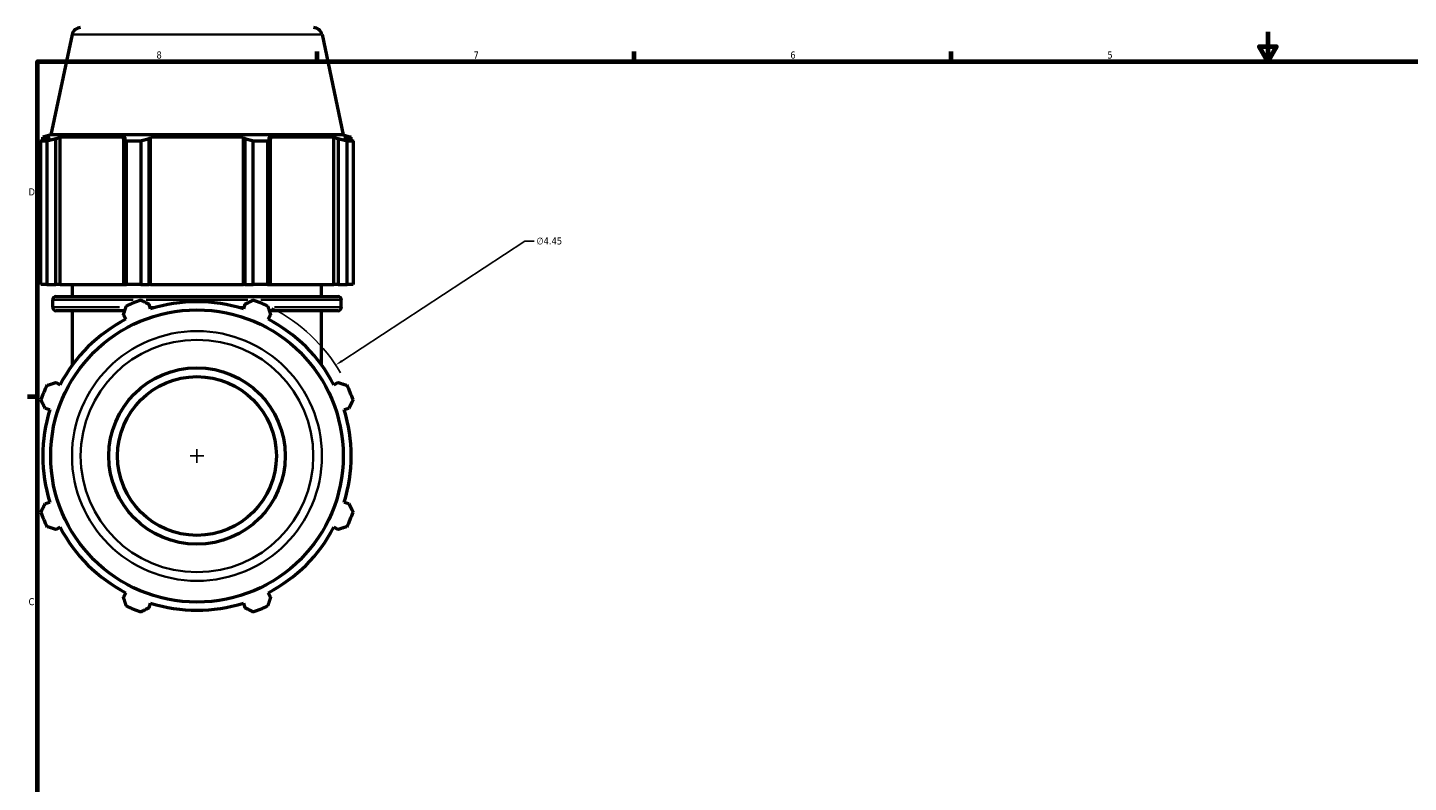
# Model space of a CAD drawing. Header units: inches. Extents: x 0.1 to 65.6, y -23.5 to 46.8.
# Tile 2 of 8: x 0.4 to 18.9, y 11.3 to 21.5. Entities that reach past the tile are written whole.
import ezdxf

# ---------------------------------------------------------------- set-up
doc = ezdxf.new("R2010")
doc.units = ezdxf.units.IN
doc.header["$MEASUREMENT"] = 0
for name, color, linetype, lineweight in [('Border (ANSI)', 7, 'Continuous', 70), ('Dimension (ANSI)', 7, 'Continuous', 25), ('Visible (ANSI)', 7, 'Continuous', 50), ('Visible Narrow (ANSI)', 7, 'Continuous', 35)]:
    doc.layers.add(name, color=color, linetype=linetype, lineweight=lineweight)
doc.styles.add('Note Text (ANSI)', font='tahoma.ttf')
doc.dimstyles.new('Default (ANSI)', dxfattribs={"dimtxt": 0.094488, "dimasz": 0.098425, "dimexe": 0.125, "dimexo": 0.0625, "dimgap": 0.031496, "dimtad": 0, "dimtih": 1, "dimtoh": 1, "dimrnd": 1e-08, "dimzin": 4, "dimdsep": 46, "dimtxsty": 'Note Text (ANSI)', "dimcen": 0.09, "dimdle": 0.393701, "dimclrd": 256, "dimclre": 256, "dimclrt": 5, "dimadec": 0, "dimazin": 1, "dimtfac": 1, "dimtofl": 0, "dimtmove": 0, "dimatfit": 3, "dimfxl": 1, "dimtolj": 1, "dimtzin": 4, "dimlwd": -1, "dimlwe": -1, "dimarcsym": 0})

# ---------------------------------------------------------------- blocks, each defined once
blk = doc.blocks.new('Borders Default Border')
at = {"layer": 'Border (ANSI)'}
for p, q in [((4.25, 21), (4.25, 21.134)), ((8.5, 21), (8.5, 21.134)), ((12.75, 21), (12.75, 21.134)), ((0.5, 16.5), (0.366, 16.5))]:
    blk.add_line(p, q, dxfattribs=at)
at = {"layer": 'Border (ANSI)', "flags": 128}
for points in [[(17, 21.4), (17, 21), (16.885, 21.2), (17.115, 21.2), (17, 21)], [(0.5, 1), (0.5, 21), (33.5, 21), (33.5, 1), (0.5, 1)]]:
    blk.add_lwpolyline(points, dxfattribs=at)
at = {"layer": 'Border (ANSI)', "color": 5, "true_color": 0x0000ff, "char_height": 0.0945, "attachment_point": 7, "style": 'Note Text (ANSI)'}
for s, insert in [('8', (2.094, 21.038)), ('7', (6.346, 21.04)), ('6', (10.595, 21.038)), ('5', (14.847, 21.038)), ('D', (0.378, 19.203)), ('C', (0.378, 13.701))]:
    blk.add_mtext(s, dxfattribs=dict(at, insert=insert))
blk = doc.blocks.new('*D11')
at = {"layer": 'Defpoints', "color": 0, "transparency": 16777216}
for p in [(4.498, 16.926), (0.777, 14.484)]:
    blk.add_point(p, dxfattribs=at)
at = {"layer": 'Dimension (ANSI)', "transparency": 16777216}
for p, q in [((7.032, 18.588), (4.58, 16.98)), ((7.158, 18.588), (7.032, 18.588)), ((2.637, 15.615), (2.637, 15.795)), ((2.547, 15.705), (2.727, 15.705))]:
    blk.add_line(p, q, dxfattribs=at)
blk.add_arc((2.637, 15.705), 2.225, 30.0504, 63.1826, dxfattribs=at)
blk.add_solid([(4.571, 16.993), (4.589, 16.966), (4.498, 16.926)], dxfattribs=at)
at = {"layer": 'Dimension (ANSI)', "color": 5, "transparency": 16777216, "insert": (7.189, 18.639), "char_height": 0.0945, "attachment_point": 1, "style": 'Note Text (ANSI)'}
blk.add_mtext('\\A1;∅4.45', dxfattribs=at)

msp = doc.modelspace()

# ---------------------------------------------------------------- linework, layer by layer
at = {"layer": 'Visible (ANSI)'}
for p, q in [((0.961, 21.361), (0.676, 20.017)), ((4.314, 21.361), (4.599, 20.017)), ((0.676, 20.017), (0.568, 19.983)), ((4.599, 20.017), (0.676, 20.017)), ((4.599, 20.017), (4.707, 19.983)), ((0.624, 19.932), (0.544, 19.932)), ((0.544, 18.005), (0.544, 19.932)), ((0.664, 19.983), (0.568, 19.983)), ((0.568, 19.945), (0.568, 19.983)), ((0.664, 19.983), (0.6, 19.961)), ((0.624, 19.932), (0.624, 18.005)), ((0.743, 19.961), (0.802, 19.983)), ((0.743, 18.005), (0.743, 19.961)), ((0.802, 18.005), (0.802, 19.983)), ((1.682, 19.983), (0.802, 19.983)), ((1.682, 19.983), (1.651, 19.961)), ((1.651, 19.961), (1.651, 18.005)), ((1.884, 19.932), (1.69, 19.932)), ((1.69, 18.005), (1.69, 19.932)), ((1.884, 19.932), (1.884, 18.005)), ((1.995, 19.961), (2.015, 19.983)), ((1.995, 18.005), (1.995, 19.961)), ((2.015, 18.005), (2.015, 19.983)), ((3.26, 19.983), (2.015, 19.983)), ((3.26, 18.005), (3.26, 19.983)), ((3.26, 19.983), (3.28, 19.961)), ((3.28, 19.961), (3.28, 18.005)), ((3.585, 19.932), (3.391, 19.932)), ((3.391, 18.005), (3.391, 19.932)), ((3.585, 19.932), (3.585, 18.005)), ((3.624, 19.961), (3.593, 19.983)), ((4.473, 19.983), (3.593, 19.983)), ((3.624, 18.005), (3.624, 19.961)), ((4.473, 18.005), (4.473, 19.983)), ((4.473, 19.983), (4.532, 19.961)), ((4.532, 19.961), (4.532, 18.005)), ((4.675, 19.961), (4.611, 19.983)), ((4.707, 19.983), (4.611, 19.983)), ((4.731, 19.932), (4.651, 19.932)), ((4.651, 18.005), (4.651, 19.932)), ((4.707, 19.945), (4.707, 19.983)), ((4.731, 19.932), (4.731, 18.005)), ((0.624, 18.005), (0.544, 18.005)), ((0.624, 18.005), (0.743, 18.005)), ((0.802, 18.005), (0.743, 18.005)), ((0.802, 18.005), (1.651, 18.005)), ((0.969, 17.846), (0.969, 18.005)), ((1.651, 18.005), (1.69, 18.005)), ((1.884, 18.005), (1.69, 18.005)), ((1.884, 18.005), (1.995, 18.005)), ((2.015, 18.005), (1.995, 18.005)), ((2.015, 18.005), (3.26, 18.005)), ((3.28, 18.005), (3.26, 18.005)), ((3.28, 18.005), (3.391, 18.005)), ((3.585, 18.005), (3.391, 18.005)), ((3.585, 18.005), (3.624, 18.005)), ((3.624, 18.005), (4.473, 18.005)), ((4.306, 17.846), (4.306, 18.005)), ((4.532, 18.005), (4.473, 18.005)), ((4.532, 18.005), (4.651, 18.005)), ((4.731, 18.005), (4.651, 18.005)), ((0.702, 17.701), (0.702, 17.799)), ((0.749, 17.846), (4.526, 17.846)), ((4.573, 17.701), (4.573, 17.799)), ((1.669, 17.654), (0.749, 17.654)), ((0.969, 16.929), (0.969, 17.654)), ((1.651, 17.6), (1.682, 17.54)), ((2.015, 17.678), (1.995, 17.742)), ((3.28, 17.742), (3.26, 17.678)), ((3.593, 17.54), (3.624, 17.6)), ((4.526, 17.654), (3.606, 17.654)), ((4.306, 16.929), (4.306, 17.654)), ((0.802, 16.66), (0.743, 16.691)), ((4.532, 16.691), (4.473, 16.66)), ((0.6, 16.347), (0.664, 16.327)), ((4.611, 16.327), (4.675, 16.347)), ((0.664, 15.083), (0.6, 15.063)), ((4.675, 15.063), (4.611, 15.083)), ((0.743, 14.719), (0.802, 14.749)), ((4.473, 14.749), (4.532, 14.719)), ((1.682, 13.87), (1.651, 13.81)), ((1.995, 13.668), (2.015, 13.731)), ((3.26, 13.731), (3.28, 13.668)), ((3.624, 13.81), (3.593, 13.87))]:
    msp.add_line(p, q, dxfattribs=at)
for radius in [1.962, 1.183, 1.065]:
    msp.add_circle((2.637, 15.705), radius, dxfattribs=at)
for centre, radius, start, end in [((1.077, 21.337), 0.118, 90, 168), ((4.198, 21.337), 0.118, 12, 90), ((0.749, 17.799), 0.0473, 90, 180), ((2.637, 15.705), 2.225, 109.792, 115.208), ((2.637, 15.705), 2.225, 64.792, 70.208), ((4.526, 17.799), 0.0473, 0, 90), ((0.749, 17.701), 0.0473, 180, 270), ((2.637, 15.705), 2.069, 72.5, 107.5), ((4.526, 17.701), 0.0473, 270, 0), ((2.637, 15.705), 2.069, 117.5, 152.5), ((2.637, 15.705), 2.069, 27.5, 62.5), ((2.637, 15.705), 2.225, 154.792, 160.208), ((2.637, 15.705), 2.225, 19.792, 25.208), ((2.637, 15.705), 2.069, 162.5, 197.5), ((2.637, 15.705), 2.069, 342.5, 17.5), ((2.637, 15.705), 2.225, 199.792, 205.208), ((2.637, 15.705), 2.225, 334.792, 340.208), ((2.637, 15.705), 2.069, 207.5, 242.5), ((2.637, 15.705), 2.069, 297.5, 332.5), ((2.637, 15.705), 2.069, 252.5, 287.5), ((2.637, 15.705), 2.225, 244.792, 250.208), ((2.637, 15.705), 2.225, 289.792, 295.208)]:
    msp.add_arc(centre, radius, start, end, dxfattribs=at)
for points, weights in [([(0.544, 19.932), (0.573, 19.947), (0.6, 19.961)], [1, 1.00132199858, 1.00182725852]), ([(0.743, 19.961), (0.685, 19.947), (0.624, 19.932)], [1.00182725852, 1.00132199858, 1]), ([(1.69, 19.932), (1.67, 19.947), (1.651, 19.961)], [1, 1.00132199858, 1.00182725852]), ([(1.995, 19.961), (1.941, 19.947), (1.884, 19.932)], [1.00182725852, 1.00132199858, 1]), ([(3.391, 19.932), (3.334, 19.947), (3.28, 19.961)], [1, 1.00132199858, 1.00182725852]), ([(3.624, 19.961), (3.605, 19.947), (3.585, 19.932)], [1.00182725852, 1.00132199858, 1]), ([(4.651, 19.932), (4.59, 19.947), (4.532, 19.961)], [1, 1.00132199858, 1.00182725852]), ([(4.675, 19.961), (4.702, 19.947), (4.731, 19.932)], [1.00182725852, 1.00132199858, 1]), ([(1.884, 17.799), (1.941, 17.77), (1.995, 17.742)], [1, 1.00132199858, 1.00182725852]), ([(3.28, 17.742), (3.334, 17.77), (3.391, 17.799)], [1.00182725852, 1.00132199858, 1]), ([(1.651, 17.6), (1.67, 17.658), (1.69, 17.718)], [1.00182725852, 1.00132199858, 1]), ([(3.585, 17.718), (3.605, 17.658), (3.624, 17.6)], [1, 1.00132199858, 1.00182725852]), ([(0.624, 16.653), (0.685, 16.672), (0.743, 16.691)], [1, 1.00132199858, 1.00182725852]), ([(4.532, 16.691), (4.59, 16.672), (4.651, 16.653)], [1.00182725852, 1.00132199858, 1]), ([(0.6, 16.347), (0.573, 16.402), (0.544, 16.458)], [1.00182725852, 1.00132199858, 1]), ([(4.731, 16.458), (4.702, 16.402), (4.675, 16.347)], [1, 1.00132199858, 1.00182725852]), ([(0.544, 14.952), (0.573, 15.008), (0.6, 15.063)], [1, 1.00132199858, 1.00182725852]), ([(4.675, 15.063), (4.702, 15.008), (4.731, 14.952)], [1.00182725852, 1.00132199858, 1]), ([(0.743, 14.719), (0.685, 14.738), (0.624, 14.757)], [1.00182725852, 1.00132199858, 1]), ([(4.651, 14.757), (4.59, 14.738), (4.532, 14.719)], [1, 1.00132199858, 1.00182725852]), ([(1.69, 13.692), (1.67, 13.752), (1.651, 13.81)], [1, 1.00132199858, 1.00182725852]), ([(3.624, 13.81), (3.605, 13.752), (3.585, 13.692)], [1.00182725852, 1.00132199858, 1]), ([(1.995, 13.668), (1.941, 13.64), (1.884, 13.611)], [1.00182725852, 1.00132199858, 1]), ([(3.391, 13.611), (3.334, 13.64), (3.28, 13.668)], [1, 1.00132199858, 1.00182725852])]:
    msp.add_rational_spline(points, weights, degree=2, dxfattribs=at)
at = {"layer": 'Visible Narrow (ANSI)'}
for p, q in [((4.293, 21.361), (0.982, 21.361)), ((1.781, 17.799), (0.705, 17.799)), ((3.319, 17.799), (1.956, 17.799)), ((4.57, 17.799), (3.494, 17.799)), ((0.704, 17.701), (1.597, 17.701)), ((2.012, 17.701), (2.089, 17.701)), ((3.186, 17.701), (3.263, 17.701)), ((3.678, 17.701), (4.57, 17.701))]:
    msp.add_line(p, q, dxfattribs=at)
for radius in [1.676, 1.56]:
    msp.add_circle((2.637, 15.705), radius, dxfattribs=at)

# ---------------------------------------------------------------- block references
msp.add_blockref('Borders Default Border', (0, 0))

# ---------------------------------------------------------------- dimensions: what is measured, and where the dimension line sits
at = {"layer": 'Dimension (ANSI)'}
dim = msp.add_diameter_dim_2p(p1=(0.777, 14.484), p2=(4.498, 16.926), dimstyle='Default (ANSI)', override={"dimgap": 0.031496, "dimdec": 2, "dimlfac": 1, "dimtol": 0, "dimlim": 0, "dimtp": 0, "dimtm": 0, "dimtdec": 2}, dxfattribs=at)
dim.commit()
dim.dimension.update_dxf_attribs({"geometry": '*D11', "text_midpoint": (7.361, 18.588), "dimtype": 163})

doc.saveas('drawing.dxf')
